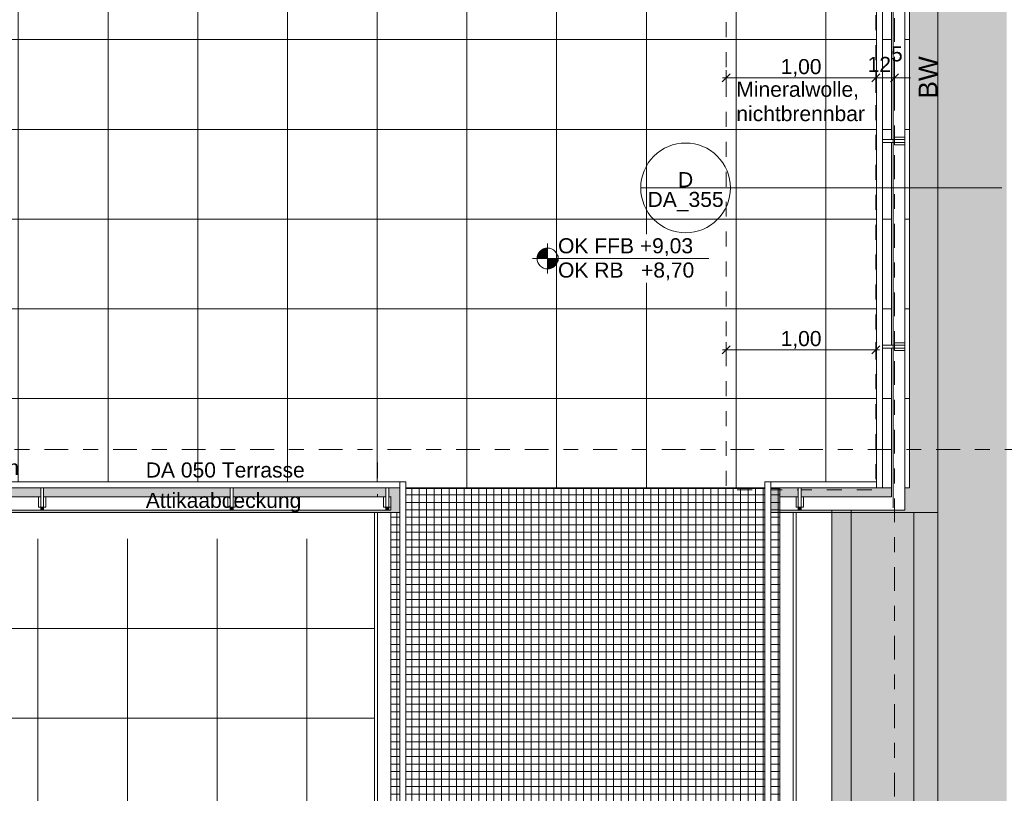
# Model space of a CAD drawing. Header units: metres. Extents: x -180 to 4, y -47 to 4.
# Tile 25 of 256: x -166.07 to -159.49, y -33.5 to -28.32. Entities that reach past the tile are written whole.
import ezdxf

# ---------------------------------------------------------------- set-up
doc = ezdxf.new("R2010")
doc.units = ezdxf.units.M
doc.header["$LTSCALE"] = 0.05
doc.header["$PDMODE"] = 1
doc.header["$PDSIZE"] = -2
for name, pattern in [('Dash Style-1', [1.999894, 0.999947, -0.999947]), ('Linienart-34', [4.233, 2.116, -2.117]), ('Linienart-53', [5.291531, 3.175, -1.058062, 0.352704, -0.705764])]:
    doc.linetypes.add(name, pattern=pattern)
doc.layers.get('0').update_dxf_attribs({"lineweight": 25})
for name, color, linetype, lineweight, true_color in [('30 -36 Dächer- 3 Dachbeläge', 7, 'Continuous', 15, 0x9999ff), ('30 -36 Dächer- 4 Dachbekleidungen', 7, 'Continuous', 9, 0xccccff), ('70 -72 Beschriftung- 1 Beschriftung allgemein', 7, 'Continuous', 9, 0xff6633), ('70 -72 Beschriftung- 7 Detailverweise', 7, 'Continuous', 9, 0x00dd00), ('70 -76 Bemaßung- 2 Allgemein', 7, 'Continuous', 5, 0x6666cc)]:
    doc.layers.add(name, color=color, linetype=linetype, lineweight=lineweight, true_color=true_color)
for name, color, linetype, lineweight in [('60- 61 allgemeine Ausstattung- 4 Terrassen', 7, 'Continuous', 9), ('70 -71 Achsen- 1 Gebäudeachsen', 7, 'Linienart-53', 18), ('70 -72 Beschriftung- 5 Höhenkoten', 7, 'Continuous', 15), ('Keine', 7, 'Continuous', 9)]:
    doc.layers.add(name, color=color, linetype=linetype, lineweight=lineweight)
doc.styles.add('Arial', font='arial.ttf')
doc.dimstyles.new('k+k_klein', dxfattribs={"dimtxt": 0.075516, "dimasz": 0.05302, "dimexe": 0.05, "dimexo": 0.15, "dimgap": 0.005, "dimtad": 1, "dimdec": 3, "dimtxsty": 'Arial', "dimblk": 'VW_SLASH-2', "dimblk1": 'VW_SLASH-2', "dimblk2": 'VW_SLASH-2', "dimcen": 0, "dimdle": 0.025, "dimadec": 3, "dimazin": 0, "dimtfac": 0.75, "dimtdec": 3, "dimtix": 1, "dimtmove": 0, "dimatfit": 0, "dimldrblk": 'VW_FILLEDARROW', "dimfxl": 0.1, "dimfxlon": 1, "dimfrac": 2, "dimtolj": 1, "dimarcsym": 0})

# ---------------------------------------------------------------- blocks, each defined once
blk = doc.blocks.new('Gruppe-198')
at = {"layer": '60- 61 allgemeine Ausstattung- 4 Terrassen', "linetype": 'Continuous', "lineweight": 9, "transparency": 33554534}
h = blk.add_hatch(dxfattribs=at)
h.set_pattern_fill('Platte 60_60 SRF-1', style=0, pattern_type=2)
h.set_pattern_definition([(90, (-171.951, -31.79404), (-0.6, 7e-17), []), (0, (-171.951, -31.79404), (0, 0.6), [])])
h.paths.add_polyline_path([(-163.6783, -31.794), (-175.661, -31.794), (-175.661, -39.717), (-171.951, -39.717), (-171.951, -33.594), (-163.6783, -33.594)])
at = {"layer": '60- 61 allgemeine Ausstattung- 4 Terrassen', "linetype": 'Linienart-34', "lineweight": 9, "flags": 128}
blk.add_lwpolyline([(-163.6783, -31.2834), (-163.6783, -37.187), (-163.781, -37.187), (-163.781, -39.407), (-163.491, -39.407), (-160.818, -39.407)], dxfattribs=at)
blk = doc.blocks.new('Gruppe-372')
at = {"layer": '70 -72 Beschriftung- 5 Höhenkoten', "linetype": 'Continuous', "lineweight": 0}
h = blk.add_hatch(color=7, dxfattribs=at)
edge = h.paths.add_edge_path()
edge.add_arc((-162.541, -29.92), 0.07, 90, 180)
edge.add_line((-162.611, -29.92), (-162.541, -29.92))
edge.add_line((-162.541, -29.92), (-162.541, -29.85))
at = {"layer": '70 -72 Beschriftung- 5 Höhenkoten'}
blk.add_line((-162.541, -30.02), (-162.541, -29.82), dxfattribs=at)
at = {"layer": '70 -72 Beschriftung- 5 Höhenkoten', "flags": 128}
for points in [[(-162.541, -29.85, 0.414214), (-162.611, -29.92), (-162.541, -29.92)], [(-162.611, -29.92, 0.414214), (-162.541, -29.99), (-162.541, -29.92)]]:
    blk.add_lwpolyline(points, format="xyb", close=True, dxfattribs=at)
at = {"color": 255, "linetype": 'Continuous'}
blk.add_wipeout([(-162.471, -29.92), (-161.5623, -29.92), (-161.5623, -29.7577), (-162.471, -29.7577)], dxfattribs=at).dxf.layer = '70 -72 Beschriftung- 5 Höhenkoten'
at = {"layer": '70 -72 Beschriftung- 5 Höhenkoten', "insert": (-162.471, -29.7844), "char_height": 0.100689, "attachment_point": 1, "line_spacing_factor": 0.96878, "style": 'Arial'}
blk.add_mtext('OK FFB +9,03', dxfattribs=at)
at = {"color": 255, "linetype": 'Continuous'}
blk.add_wipeout([(-162.471, -30.0823), (-161.5544, -30.0823), (-161.5544, -29.92), (-162.471, -29.92)], dxfattribs=at).dxf.layer = '70 -72 Beschriftung- 5 Höhenkoten'
at = {"layer": '70 -72 Beschriftung- 5 Höhenkoten', "linetype": 'Continuous', "lineweight": 0}
h = blk.add_hatch(color=7, dxfattribs=at)
edge = h.paths.add_edge_path()
edge.add_arc((-162.541, -29.92), 0.07, 270, 360)
edge.add_line((-162.471, -29.92), (-162.541, -29.92))
edge.add_line((-162.541, -29.92), (-162.541, -29.99))
at = {"layer": '70 -72 Beschriftung- 5 Höhenkoten'}
blk.add_line((-162.641, -29.92), (-161.4633, -29.92), dxfattribs=at)
at = {"layer": '70 -72 Beschriftung- 5 Höhenkoten', "flags": 128}
for points in [[(-162.471, -29.92, 0.414214), (-162.541, -29.85), (-162.541, -29.92)], [(-162.541, -29.99, 0.414214), (-162.471, -29.92), (-162.541, -29.92)]]:
    blk.add_lwpolyline(points, format="xyb", close=True, dxfattribs=at)
at = {"layer": '70 -72 Beschriftung- 5 Höhenkoten', "insert": (-162.471, -29.9467), "char_height": 0.100689, "attachment_point": 1, "line_spacing_factor": 0.96878, "style": 'Arial'}
blk.add_mtext('OK RB   +8,70', dxfattribs=at)
blk = doc.blocks.new('Gruppe-854')
at = {"layer": '70 -72 Beschriftung- 7 Detailverweise'}
blk.add_line((-0.335, 0), (-0.935, 0), dxfattribs=at)
at = {"layer": '70 -72 Beschriftung- 7 Detailverweise', "flags": 128}
blk.add_lwpolyline([(-0.335, 0), (-0.3364, -0.0294), (-0.3408, -0.0585), (-0.3479, -0.0871), (-0.3578, -0.1148), (-0.3704, -0.1414), (-0.3856, -0.1667), (-0.4031, -0.1903), (-0.4229, -0.2121), (-0.4447, -0.2319), (-0.4683, -0.2494), (-0.4936, -0.2646), (-0.5202, -0.2772), (-0.5479, -0.2871), (-0.5765, -0.2942), (-0.6056, -0.2986), (-0.635, -0.3), (-0.6644, -0.2986), (-0.6935, -0.2942), (-0.7221, -0.2871), (-0.7498, -0.2772), (-0.7764, -0.2646), (-0.8017, -0.2494), (-0.8253, -0.2319), (-0.8471, -0.2121), (-0.8669, -0.1903), (-0.8844, -0.1667), (-0.8996, -0.1414), (-0.9122, -0.1148), (-0.9221, -0.0871), (-0.9292, -0.0585), (-0.9336, -0.0294), (-0.935, 0), (-0.9336, 0.0294), (-0.9292, 0.0585), (-0.9221, 0.0871), (-0.9122, 0.1148), (-0.8996, 0.1414), (-0.8844, 0.1667), (-0.8669, 0.1903), (-0.8471, 0.2121), (-0.8253, 0.2319), (-0.8017, 0.2494), (-0.7764, 0.2646), (-0.7498, 0.2772), (-0.7221, 0.2871), (-0.6935, 0.2942), (-0.6644, 0.2986), (-0.635, 0.3), (-0.6056, 0.2986), (-0.5765, 0.2942), (-0.5479, 0.2871), (-0.5202, 0.2772), (-0.4936, 0.2646), (-0.4683, 0.2494), (-0.4447, 0.2319), (-0.4229, 0.2121), (-0.4031, 0.1903), (-0.3856, 0.1667), (-0.3704, 0.1414), (-0.3578, 0.1148), (-0.3479, 0.0871), (-0.3408, 0.0585), (-0.3364, 0.0294)], close=True, dxfattribs=at)
at = {"layer": '70 -72 Beschriftung- 7 Detailverweise'}
blk.add_point((-0.635, 0), dxfattribs=at)
at = {"layer": '70 -72 Beschriftung- 7 Detailverweise', "line_spacing_factor": 0.96878, "style": 'Arial'}
for s, insert, char_height, attachment_point in [('D', (-0.635, 0.0046), 0.1007, 8), ('DA_355', (-0.635, -0.0267), 0.10069, 2)]:
    blk.add_mtext(s, dxfattribs=dict(at, insert=insert, char_height=char_height, attachment_point=attachment_point))
blk = doc.blocks.new('Referenzmarkierung-54')
at = {"layer": '70 -72 Beschriftung- 7 Detailverweise', "transparency": 33554687}
for q in [(-0.635, 0), (1.4805, 0)]:
    blk.add_line((0, 0), q, dxfattribs=at)
at = {"layer": '70 -72 Beschriftung- 7 Detailverweise', "color": 7, "transparency": 33554687}
blk.add_blockref('Gruppe-854', (0, 0), dxfattribs=at)
blk = doc.blocks.new('VW_SLASH-2')
at = {"color": 0, "linetype": 'ByBlock', "lineweight": -2, "transparency": 16777216}
blk.add_line((0.47, 0), (-1, 0), dxfattribs=at)
at = {"color": 0, "lineweight": 5, "transparency": 16777216, "flags": 128}
blk.add_lwpolyline([(0.5, 0.5), (-0.5, -0.5)], dxfattribs=at)
blk = doc.blocks.new('*D1012')
at = {"layer": '70 -76 Bemaßung- 2 Allgemein', "color": 0, "lineweight": -2}
for p, q in [((-161.346, -28.8117), (-161.346, -28.6617)), ((-160.346, -28.8117), (-160.346, -28.6617)), ((-160.399, -28.7117), (-161.293, -28.7117))]:
    blk.add_line(p, q, dxfattribs=at)
at = {"layer": 'Defpoints', "color": 0}
for p in [(-161.346, -28.7117), (-160.346, -31.1388), (-161.346, -31.1906)]:
    blk.add_point(p, dxfattribs=at)
at = {"layer": '70 -76 Bemaßung- 2 Allgemein', "color": 0, "lineweight": -2, "xscale": 0.05302001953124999, "yscale": 0.05302001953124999, "zscale": 0.05302001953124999, "rotation": 180}
blk.add_blockref('VW_SLASH-2', (-161.346, -28.7117), dxfattribs=at)
at = {"layer": '70 -76 Bemaßung- 2 Allgemein', "color": 0, "lineweight": -2, "xscale": 0.05302001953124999, "yscale": 0.05302001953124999, "zscale": 0.05302001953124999}
blk.add_blockref('VW_SLASH-2', (-160.346, -28.7117), dxfattribs=at)
at = {"layer": '70 -76 Bemaßung- 2 Allgemein', "color": 0, "insert": (-160.846, -28.6463), "char_height": 0.10069, "attachment_point": 5, "style": 'Arial'}
blk.add_mtext('\\A1;1,00', dxfattribs=at)
blk = doc.blocks.new('VW_FILLEDARROW')
at = {"linetype": 'Continuous', "lineweight": 0, "transparency": 16777216}
blk.add_hatch(color=0, dxfattribs=at).paths.add_polyline_path([(-2.83, 0.76), (0, 0), (-2.83, -0.76)])
at = {"color": 0, "lineweight": 5, "transparency": 16777216, "flags": 128}
blk.add_lwpolyline([(-2.83, 0.76), (0, 0), (-2.83, -0.76)], close=True, dxfattribs=at)
blk = doc.blocks.new('*D1013')
at = {"layer": '70 -76 Bemaßung- 2 Allgemein', "color": 0, "lineweight": -2}
for p, q in [((-160.346, -28.8117), (-160.346, -28.6617)), ((-160.221, -28.8117), (-160.221, -28.6617)), ((-160.399, -28.7117), (-160.452, -28.7117)), ((-160.221, -28.7117), (-160.346, -28.7117)), ((-160.168, -28.7117), (-160.115, -28.7117))]:
    blk.add_line(p, q, dxfattribs=at)
at = {"layer": 'Defpoints', "color": 0}
for p in [(-160.346, -28.7117), (-160.221, -28.9708), (-160.346, -31.1388)]:
    blk.add_point(p, dxfattribs=at)
at = {"layer": '70 -76 Bemaßung- 2 Allgemein', "color": 0, "lineweight": -2, "xscale": 0.05302001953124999, "yscale": 0.05302001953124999, "zscale": 0.05302001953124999}
blk.add_blockref('VW_SLASH-2', (-160.346, -28.7117), dxfattribs=at)
at = {"layer": '70 -76 Bemaßung- 2 Allgemein', "color": 0, "lineweight": -2, "xscale": 0.05302001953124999, "yscale": 0.05302001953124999, "zscale": 0.05302001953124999, "rotation": 180}
blk.add_blockref('VW_SLASH-2', (-160.221, -28.7117), dxfattribs=at)
at = {"layer": '70 -76 Bemaßung- 2 Allgemein', "color": 0, "insert": (-160.2835, -28.587), "char_height": 0.100689, "attachment_point": 5, "style": 'Arial'}
blk.add_mtext('\\A1;12\\S5^ ;', dxfattribs=at)
blk = doc.blocks.new('Gruppe-906')
at = {"layer": '70 -72 Beschriftung- 1 Beschriftung allgemein', "char_height": 0.100689, "line_spacing_factor": 0.970891, "style": 'Arial'}
for s, insert, attachment_point in [('BRH Geländer 1,10m', (-167.4203, -31.3855), 7), ('DA 050 Terrasse', (-164.1649, -31.3855), 9), ('Attikaabdeckung', (-164.1881, -31.6175), 9)]:
    blk.add_mtext(s, dxfattribs=dict(at, insert=insert, attachment_point=attachment_point))
blk = doc.blocks.new('*D1114')
at = {"layer": '70 -76 Bemaßung- 2 Allgemein', "color": 0, "lineweight": -2}
for p, q in [((-161.346, -30.63), (-161.346, -30.48)), ((-160.346, -30.5942), (-160.346, -30.48)), ((-160.399, -30.53), (-161.293, -30.53))]:
    blk.add_line(p, q, dxfattribs=at)
at = {"layer": 'Defpoints', "color": 0}
for p in [(-161.346, -30.53), (-160.346, -30.7442), (-161.346, -30.9548)]:
    blk.add_point(p, dxfattribs=at)
at = {"layer": '70 -76 Bemaßung- 2 Allgemein', "color": 0, "lineweight": -2, "xscale": 0.05302001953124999, "yscale": 0.05302001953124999, "zscale": 0.05302001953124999, "rotation": 180}
blk.add_blockref('VW_SLASH-2', (-161.346, -30.53), dxfattribs=at)
at = {"layer": '70 -76 Bemaßung- 2 Allgemein', "color": 0, "lineweight": -2, "xscale": 0.05302001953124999, "yscale": 0.05302001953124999, "zscale": 0.05302001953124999}
blk.add_blockref('VW_SLASH-2', (-160.346, -30.53), dxfattribs=at)
at = {"layer": '70 -76 Bemaßung- 2 Allgemein', "color": 0, "insert": (-160.846, -30.4645), "char_height": 0.10069, "attachment_point": 5, "style": 'Arial'}
blk.add_mtext('\\A1;1,00', dxfattribs=at)
blk = doc.blocks.new('Gruppe-1169')
at = {"color": 255}
blk.add_wipeout([(-165.911, -31.512), (-165.911, -31.582), (-165.931, -31.582), (-165.931, -31.512)], dxfattribs=at).dxf.layer = '30 -36 Dächer- 4 Dachbekleidungen'
at = {"layer": '30 -36 Dächer- 3 Dachbeläge', "linetype": 'Continuous', "lineweight": 0, "transparency": 33554687}
blk.add_hatch(color=254, dxfattribs=at).paths.add_polyline_path([(-165.911, -31.602), (-165.911, -31.582), (-165.931, -31.582), (-165.931, -31.602)])
at = {"layer": '30 -36 Dächer- 3 Dachbeläge', "color": 254, "linetype": 'Continuous', "lineweight": 9, "true_color": 0xccccff, "transparency": 33554687, "flags": 128}
blk.add_lwpolyline([(-165.911, -31.602), (-165.911, -31.582), (-165.931, -31.582), (-165.931, -31.602)], dxfattribs=at)
at = {"layer": '30 -36 Dächer- 4 Dachbekleidungen', "flags": 128}
for points in [[(-165.946, -31.512), (-165.946, -31.582), (-165.931, -31.582)], [(-165.911, -31.512), (-165.911, -31.582), (-165.931, -31.582), (-165.931, -31.512)], [(-165.896, -31.512), (-165.896, -31.582), (-165.911, -31.582)]]:
    blk.add_lwpolyline(points, dxfattribs=at)
at = {"color": 255}
blk.add_wipeout([(-165.911, -31.512), (-165.911, -31.452), (-165.931, -31.452), (-165.931, -31.512)], dxfattribs=at).dxf.layer = '30 -36 Dächer- 4 Dachbekleidungen'
at = {"layer": '30 -36 Dächer- 4 Dachbekleidungen', "flags": 128}
blk.add_lwpolyline([(-165.911, -31.512), (-165.911, -31.452), (-165.931, -31.452), (-165.931, -31.512)], dxfattribs=at)
blk = doc.blocks.new('Gruppe-1170')
at = {"color": 255}
blk.add_wipeout([(-164.6443, -31.512), (-164.6443, -31.582), (-164.6643, -31.582), (-164.6643, -31.512)], dxfattribs=at).dxf.layer = '30 -36 Dächer- 4 Dachbekleidungen'
at = {"layer": '30 -36 Dächer- 3 Dachbeläge', "linetype": 'Continuous', "lineweight": 0, "transparency": 33554687}
blk.add_hatch(color=254, dxfattribs=at).paths.add_polyline_path([(-164.6443, -31.602), (-164.6443, -31.582), (-164.6643, -31.582), (-164.6643, -31.602)])
at = {"layer": '30 -36 Dächer- 3 Dachbeläge', "color": 254, "linetype": 'Continuous', "lineweight": 9, "true_color": 0xccccff, "transparency": 33554687, "flags": 128}
blk.add_lwpolyline([(-164.6443, -31.602), (-164.6443, -31.582), (-164.6643, -31.582), (-164.6643, -31.602)], dxfattribs=at)
at = {"layer": '30 -36 Dächer- 4 Dachbekleidungen', "flags": 128}
for points in [[(-164.6793, -31.512), (-164.6793, -31.582), (-164.6643, -31.582)], [(-164.6443, -31.512), (-164.6443, -31.582), (-164.6643, -31.582), (-164.6643, -31.512)], [(-164.6293, -31.512), (-164.6293, -31.582), (-164.6443, -31.582)]]:
    blk.add_lwpolyline(points, dxfattribs=at)
at = {"color": 255}
blk.add_wipeout([(-164.6443, -31.512), (-164.6443, -31.452), (-164.6643, -31.452), (-164.6643, -31.512)], dxfattribs=at).dxf.layer = '30 -36 Dächer- 4 Dachbekleidungen'
at = {"layer": '30 -36 Dächer- 4 Dachbekleidungen', "flags": 128}
blk.add_lwpolyline([(-164.6443, -31.512), (-164.6443, -31.452), (-164.6643, -31.452), (-164.6643, -31.512)], dxfattribs=at)
blk = doc.blocks.new('Gruppe-1171')
at = {"color": 255}
blk.add_wipeout([(-160.8443, -31.512), (-160.8443, -31.582), (-160.8643, -31.582), (-160.8643, -31.512)], dxfattribs=at).dxf.layer = '30 -36 Dächer- 4 Dachbekleidungen'
at = {"layer": '30 -36 Dächer- 3 Dachbeläge', "linetype": 'Continuous', "lineweight": 0, "transparency": 33554687}
blk.add_hatch(color=254, dxfattribs=at).paths.add_polyline_path([(-160.8443, -31.602), (-160.8443, -31.582), (-160.8643, -31.582), (-160.8643, -31.602)])
at = {"layer": '30 -36 Dächer- 3 Dachbeläge', "color": 254, "linetype": 'Continuous', "lineweight": 9, "true_color": 0xccccff, "transparency": 33554687, "flags": 128}
blk.add_lwpolyline([(-160.8443, -31.602), (-160.8443, -31.582), (-160.8643, -31.582), (-160.8643, -31.602)], dxfattribs=at)
at = {"layer": '30 -36 Dächer- 4 Dachbekleidungen', "flags": 128}
for points in [[(-160.8793, -31.512), (-160.8793, -31.582), (-160.8643, -31.582)], [(-160.8443, -31.512), (-160.8443, -31.582), (-160.8643, -31.582), (-160.8643, -31.512)], [(-160.8293, -31.512), (-160.8293, -31.582), (-160.8443, -31.582)]]:
    blk.add_lwpolyline(points, dxfattribs=at)
at = {"color": 255}
blk.add_wipeout([(-160.8443, -31.512), (-160.8443, -31.452), (-160.8643, -31.452), (-160.8643, -31.512)], dxfattribs=at).dxf.layer = '30 -36 Dächer- 4 Dachbekleidungen'
at = {"layer": '30 -36 Dächer- 4 Dachbekleidungen', "flags": 128}
blk.add_lwpolyline([(-160.8443, -31.512), (-160.8443, -31.452), (-160.8643, -31.452), (-160.8643, -31.512)], dxfattribs=at)
blk = doc.blocks.new('Gruppe-1226')
at = {"color": 255}
blk.add_wipeout([(-160.221, -30.4995), (-160.151, -30.4995), (-160.151, -30.5195), (-160.221, -30.5195)], dxfattribs=at).dxf.layer = '30 -36 Dächer- 4 Dachbekleidungen'
at = {"layer": '30 -36 Dächer- 4 Dachbekleidungen', "flags": 128}
for points in [[(-160.221, -30.4995), (-160.221, -30.4845), (-160.151, -30.4845), (-160.151, -30.4995)], [(-160.221, -30.4995), (-160.151, -30.4995), (-160.151, -30.5195), (-160.221, -30.5195)], [(-160.221, -30.5195), (-160.221, -30.5345), (-160.151, -30.5345), (-160.151, -30.5195)]]:
    blk.add_lwpolyline(points, dxfattribs=at)
at = {"color": 255}
blk.add_wipeout([(-160.221, -30.4995), (-160.301, -30.4995), (-160.301, -30.5195), (-160.221, -30.5195)], dxfattribs=at).dxf.layer = '30 -36 Dächer- 4 Dachbekleidungen'
at = {"layer": '30 -36 Dächer- 4 Dachbekleidungen', "flags": 128}
blk.add_lwpolyline([(-160.221, -30.4995), (-160.301, -30.4995), (-160.301, -30.5195), (-160.221, -30.5195)], close=True, dxfattribs=at)
blk = doc.blocks.new('Gruppe-1227')
at = {"color": 255}
blk.add_wipeout([(-160.221, -29.1245), (-160.151, -29.1245), (-160.151, -29.1445), (-160.221, -29.1445)], dxfattribs=at).dxf.layer = '30 -36 Dächer- 4 Dachbekleidungen'
at = {"layer": '30 -36 Dächer- 4 Dachbekleidungen', "flags": 128}
for points in [[(-160.221, -29.1245), (-160.221, -29.1095), (-160.151, -29.1095), (-160.151, -29.1245)], [(-160.221, -29.1245), (-160.151, -29.1245), (-160.151, -29.1445), (-160.221, -29.1445)], [(-160.221, -29.1445), (-160.221, -29.1595), (-160.151, -29.1595), (-160.151, -29.1445)]]:
    blk.add_lwpolyline(points, dxfattribs=at)
at = {"color": 255}
blk.add_wipeout([(-160.221, -29.1245), (-160.301, -29.1245), (-160.301, -29.1445), (-160.221, -29.1445)], dxfattribs=at).dxf.layer = '30 -36 Dächer- 4 Dachbekleidungen'
at = {"layer": '30 -36 Dächer- 4 Dachbekleidungen', "flags": 128}
blk.add_lwpolyline([(-160.221, -29.1245), (-160.301, -29.1245), (-160.301, -29.1445), (-160.221, -29.1445)], close=True, dxfattribs=at)
blk = doc.blocks.new('Gruppe-1284')
at = {"color": 255}
blk.add_wipeout([(-163.6035, -31.512), (-163.6035, -31.582), (-163.6235, -31.582), (-163.6235, -31.512)], dxfattribs=at).dxf.layer = '30 -36 Dächer- 4 Dachbekleidungen'
at = {"layer": '30 -36 Dächer- 3 Dachbeläge', "linetype": 'Continuous', "lineweight": 0, "transparency": 33554687}
blk.add_hatch(color=254, dxfattribs=at).paths.add_polyline_path([(-163.6035, -31.602), (-163.6035, -31.582), (-163.6235, -31.582), (-163.6235, -31.602)])
at = {"layer": '30 -36 Dächer- 3 Dachbeläge', "color": 254, "linetype": 'Continuous', "lineweight": 9, "true_color": 0xccccff, "transparency": 33554687, "flags": 128}
blk.add_lwpolyline([(-163.6035, -31.602), (-163.6035, -31.582), (-163.6235, -31.582), (-163.6235, -31.602)], dxfattribs=at)
at = {"layer": '30 -36 Dächer- 4 Dachbekleidungen', "flags": 128}
for points in [[(-163.6385, -31.512), (-163.6385, -31.582), (-163.6235, -31.582)], [(-163.6035, -31.512), (-163.6035, -31.582), (-163.6235, -31.582), (-163.6235, -31.512)], [(-163.5885, -31.512), (-163.5885, -31.582), (-163.6035, -31.582)]]:
    blk.add_lwpolyline(points, dxfattribs=at)
at = {"color": 255}
blk.add_wipeout([(-163.6035, -31.512), (-163.6035, -31.452), (-163.6235, -31.452), (-163.6235, -31.512)], dxfattribs=at).dxf.layer = '30 -36 Dächer- 4 Dachbekleidungen'
at = {"layer": '30 -36 Dächer- 4 Dachbekleidungen', "flags": 128}
blk.add_lwpolyline([(-163.6035, -31.512), (-163.6035, -31.452), (-163.6235, -31.452), (-163.6235, -31.512)], dxfattribs=at)
blk = doc.blocks.new('*D2817')
at = {"layer": '70 -76 Bemaßung- 2 Allgemein', "color": 0, "lineweight": -2}
for p, q in [((-160.818, -33.73), (-160.818, -33.88)), ((-171.951, -33.93), (-171.951, -33.78)), ((-160.871, -33.83), (-171.898, -33.83))]:
    blk.add_line(p, q, dxfattribs=at)
at = {"layer": 'Defpoints', "color": 0}
for p in [(-160.818, -33.4225), (-171.951, -33.83), (-171.951, -35.407)]:
    blk.add_point(p, dxfattribs=at)
at = {"layer": '70 -76 Bemaßung- 2 Allgemein', "color": 0, "lineweight": -2, "xscale": 0.05302001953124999, "yscale": 0.05302001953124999, "zscale": 0.05302001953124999, "rotation": 180}
blk.add_blockref('VW_SLASH-2', (-171.951, -33.83), dxfattribs=at)
at = {"layer": '70 -76 Bemaßung- 2 Allgemein', "color": 0, "lineweight": -2, "xscale": 0.05302001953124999, "yscale": 0.05302001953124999, "zscale": 0.05302001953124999}
blk.add_blockref('VW_SLASH-2', (-160.818, -33.83), dxfattribs=at)
at = {"layer": '70 -76 Bemaßung- 2 Allgemein', "color": 0, "insert": (-166.3845, -33.7645), "char_height": 0.10069, "attachment_point": 5, "style": 'Arial'}
blk.add_mtext('\\A1;11,13', dxfattribs=at)
blk = doc.blocks.new('_Achsen (3D)')
at = {"layer": '70 -71 Achsen- 1 Gebäudeachsen', "transparency": 33554687}
for p, q in [((-160.221, 3.8), (-160.221, -46.172)), ((-179.668, -31.197), (3.826, -31.197))]:
    blk.add_line(p, q, dxfattribs=at)
blk = doc.blocks.new('Gruppe-1384')
at = {"layer": '30 -36 Dächer- 3 Dachbeläge', "linetype": 'Continuous', "lineweight": 0}
blk.add_hatch(color=254, dxfattribs=at).paths.add_polyline_path([(-175.84099996, -12.11704198), (-175.84099996, -31.61704198), (-163.52826764, -31.61704198), (-163.52826764, -31.45204198), (-175.67599996, -31.45204198), (-175.67599996, -12.11704198)])
at = {"layer": '60- 61 allgemeine Ausstattung- 4 Terrassen', "linetype": 'Continuous', "lineweight": 9, "transparency": 33554534}
h = blk.add_hatch(dxfattribs=at)
h.set_pattern_fill('Platte 60_60 SRF-1', style=0, pattern_type=2)
h.set_pattern_definition([(90, (-168.481, -14.65704), (-0.6, 7e-17), []), (0, (-168.481, -14.65704), (0, 0.6), [])])
h.paths.add_polyline_path([(-175.67599996, -12.29404198), (-160.12099996, -12.29404198), (-160.12099996, -31.45204198), (-175.67599996, -31.45204198)])
h = blk.add_hatch(dxfattribs=at)
h.set_pattern_fill('Betonfertigteil  SRF', color=252, style=0, pattern_type=2)
h.set_pattern_definition([(0, (0, 0), (3e-18, 0.05), []), (90, (0, 0), (0.05, 0), [])])
h.paths.add_polyline_path([(-163.78099996, -37.29704198), (-163.78099996, -39.29704198), (-160.98799996, -39.29704198), (-160.98799996, -31.45704198), (-163.52826764, -31.45704198), (-163.52826764, -31.61704198), (-163.58826764, -31.61704198), (-163.58826764, -37.29704198)])
at = {"layer": '30 -36 Dächer- 3 Dachbeläge', "flags": 128}
blk.add_lwpolyline([(-175.84099996, -12.11704198), (-175.84099996, -31.61704198), (-163.52826764, -31.61704198), (-163.52826764, -31.45204198), (-175.67599996, -31.45204198), (-175.67599996, -12.11704198)], close=True, dxfattribs=at)
at = {"layer": '60- 61 allgemeine Ausstattung- 4 Terrassen', "color": 252, "linetype": 'Continuous', "lineweight": 9, "true_color": 0x888888, "flags": 128}
blk.add_lwpolyline([(-175.67599996, -12.29404198), (-160.12099996, -12.29404198), (-160.12099996, -31.45204198), (-175.67599996, -31.45204198)], close=True, dxfattribs=at)
at = {"layer": '60- 61 allgemeine Ausstattung- 4 Terrassen', "color": 252, "linetype": 'Continuous', "true_color": 0x888888, "flags": 128}
blk.add_lwpolyline([(-163.78099996, -37.29704198), (-163.78099996, -39.29704198), (-160.98799996, -39.29704198), (-160.98799996, -31.45704198), (-163.52826764, -31.45704198), (-163.52826764, -31.61704198), (-163.58826764, -31.61704198), (-163.58826764, -37.29704198)], close=True, dxfattribs=at)
at = {"layer": '70 -72 Beschriftung- 7 Detailverweise'}
blk.add_line((-161.3179853, -29.44784943), (-161.9179853, -29.44784943), dxfattribs=at)
blk.add_point((-161.6179853, -29.44784943), dxfattribs=at)
at = {"layer": '70 -72 Beschriftung- 7 Detailverweise', "line_spacing_factor": 0.96878, "style": 'Arial'}
for s, insert, char_height, attachment_point in [('D', (-161.6179853, -29.44326331), 0.10068866, 8), ('DA_355', (-161.6179853, -29.47451355), 0.100688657, 2)]:
    blk.add_mtext(s, dxfattribs=dict(at, insert=insert, char_height=char_height, attachment_point=attachment_point))
at = {"layer": '60- 61 allgemeine Ausstattung- 4 Terrassen', "color": 7}
blk.add_blockref('Gruppe-372', (0, 0), dxfattribs=at)
at = {"color": 255, "linetype": 'Continuous', "lineweight": 9, "transparency": 33554687}
blk.add_wipeout([(-129.83124836, -12.23704198), (-129.83124836, -12.71704198), (-159.47099996, -12.71704198), (-159.47099996, -39.25704198), (-129.83124836, -39.25704198), (-129.83124836, -39.73704198), (-160.51099996, -39.73704198), (-160.51099996, -31.61704198), (-159.93099996, -31.61704198), (-159.93099996, -12.23704198)], dxfattribs=at).dxf.layer = '30 -36 Dächer- 3 Dachbeläge'
at = {"color": 255}
blk.add_wipeout([(-163.48826764, -31.41204198), (-175.63599996, -31.41204198), (-175.63599996, -12.11704198), (-175.67599996, -12.11704198), (-175.67599996, -31.45204198), (-163.48826764, -31.45204198)], dxfattribs=at).dxf.layer = '30 -36 Dächer- 4 Dachbekleidungen'
at = {"layer": '30 -36 Dächer- 3 Dachbeläge', "linetype": 'Continuous', "lineweight": 0}
for points in [[(-100.01799996, -12.23704198), (-100.01799996, -12.11704198), (-160.12099996, -12.11704198), (-160.12099996, -31.45204198), (-161.04799996, -31.45204198), (-161.04799996, -31.61704198), (-160.09099996, -31.61704198), (-160.09099996, -39.25704198), (-159.93099996, -39.25704198), (-159.93099996, -12.23704198)], [(-160.64099996, -31.58704198), (-160.64099996, -39.86704198), (-99.00099996, -39.86704198), (-99.00099996, -31.79404198), (-99.13099996, -31.79404198), (-99.13099996, -39.73704198), (-160.51099996, -39.73704198), (-160.51099996, -31.58704198)]]:
    blk.add_hatch(color=254, dxfattribs=at).paths.add_polyline_path(points)
at = {"layer": '30 -36 Dächer- 3 Dachbeläge', "linetype": 'Continuous', "lineweight": 9, "transparency": 33554687}
h = blk.add_hatch(dxfattribs=at)
h.set_pattern_fill('{914A209A-ED12-11EE-87B6-5CE', style=0, pattern_type=2)
h.set_pattern_definition([(-22, (-91.4235, -34.937042), (-0.018555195, 0.04226461), [0.000625, -0.061875]), (14, (-91.415251, -34.959718), (-0.0371103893, -0.0278327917), [0.000625, -0.030625]), (-3.77456, (-91.474014, -34.97415), (-0.01958604, 0.065974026), [0.00028186, -0.093671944]), (-68, (-91.30392, -34.91024), (0.1926424, 0.04407994), [0.00028125, -0.09346875]), (96, (-91.437934, -35.001983), (-0.036105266, -0.06319548), [0.0005625, -0.0931875]), (132, (-91.4101, -34.97828), (0.040202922, 0.004123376), [0.0003125, -0.0621875]), (-17, (-91.442055, -34.96178), (0.0930531, 0.028928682), [0.000625, -0.061875]), (-145, (-91.4369, -34.956625), (0.06266964, -0.040092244), [0.000625, -0.061875]), (-137, (-91.45133, -34.953533), (0.049444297, -0.02123569), [0.000625, -0.061875])])
h.paths.add_polyline_path([(-100.01799996, -31.12704198), (-99.83999996, -31.12704198), (-99.83999996, -31.61604198), (-99.35099996, -31.61604198), (-99.35099996, -31.79404198), (-99.13099996, -31.79404198), (-99.13099996, -39.73704198), (-160.51099996, -39.73704198), (-160.51099996, -31.61704198), (-159.93099996, -31.61704198), (-159.93099996, -12.23704198), (-100.01799996, -12.23704198)])
h.paths.add_polyline_path([(-159.47099996, -39.25704198), (-100.31099996, -39.25704198), (-100.31099996, -12.71704198), (-159.47099996, -12.71704198)])
at = {"layer": '30 -36 Dächer- 3 Dachbeläge', "flags": 128}
blk.add_lwpolyline([(-100.01799996, -12.23704198), (-100.01799996, -12.11704198), (-160.12099996, -12.11704198), (-160.12099996, -31.45204198), (-161.04799996, -31.45204198), (-161.04799996, -31.61704198), (-160.09099996, -31.61704198), (-160.09099996, -39.25704198), (-159.93099996, -39.25704198), (-159.93099996, -12.23704198)], close=True, dxfattribs=at)
at = {"layer": '30 -36 Dächer- 3 Dachbeläge', "color": 161, "linetype": 'Continuous', "lineweight": 9, "true_color": 0x9999ff, "transparency": 33554687, "flags": 128}
blk.add_lwpolyline([(-100.01799996, -31.12704198), (-99.83999996, -31.12704198), (-99.83999996, -31.61604198), (-99.35099996, -31.61604198), (-99.35099996, -31.79404198), (-99.13099996, -31.79404198), (-99.13099996, -39.73704198), (-160.51099996, -39.73704198), (-160.51099996, -31.61704198), (-159.93099996, -31.61704198), (-159.93099996, -12.23704198), (-100.01799996, -12.23704198)], close=True, dxfattribs=at)
at = {"layer": '30 -36 Dächer- 3 Dachbeläge', "flags": 128}
blk.add_lwpolyline([(-160.64099996, -31.58704198), (-160.64099996, -39.86704198), (-99.00099996, -39.86704198), (-99.00099996, -31.79404198), (-99.13099996, -31.79404198), (-99.13099996, -39.73704198), (-160.51099996, -39.73704198), (-160.51099996, -31.58704198)], dxfattribs=at)
at = {"layer": '30 -36 Dächer- 4 Dachbekleidungen', "flags": 128}
blk.add_lwpolyline([(-163.48826764, -31.41204198), (-175.63599996, -31.41204198), (-175.63599996, -12.11704198), (-175.67599996, -12.11704198), (-175.67599996, -31.45204198), (-163.48826764, -31.45204198)], close=True, dxfattribs=at)
at = {"layer": '70 -72 Beschriftung- 7 Detailverweise', "flags": 128}
blk.add_lwpolyline([(-161.3179853, -29.44784943), (-161.31942988, -29.47725457), (-161.32374971, -29.50637652), (-161.3309032, -29.53493483), (-161.34082144, -29.56265446), (-161.35340892, -29.58926845), (-161.36854441, -29.6145205), (-161.38608216, -29.63816741), (-161.40585326, -29.65998146), (-161.42766731, -29.67975256), (-161.45131423, -29.69729031), (-161.47656628, -29.7124258), (-161.50318027, -29.72501329), (-161.5308999, -29.73493153), (-161.5594582, -29.74208501), (-161.58858016, -29.74640484), (-161.6179853, -29.74784943), (-161.64739044, -29.74640484), (-161.67651239, -29.74208501), (-161.7050707, -29.73493153), (-161.73279033, -29.72501329), (-161.75940432, -29.7124258), (-161.78465637, -29.69729031), (-161.80830328, -29.67975256), (-161.83011733, -29.65998146), (-161.84988843, -29.63816741), (-161.86742618, -29.6145205), (-161.88256168, -29.58926845), (-161.89514916, -29.56265446), (-161.9050674, -29.53493483), (-161.91222088, -29.50637652), (-161.91654072, -29.47725457), (-161.9179853, -29.44784943), (-161.91654072, -29.41844428), (-161.91222088, -29.38932233), (-161.9050674, -29.36076402), (-161.89514916, -29.3330444), (-161.88256168, -29.3064304), (-161.86742618, -29.28117836), (-161.84988843, -29.25753144), (-161.83011733, -29.23571739), (-161.80830328, -29.21594629), (-161.78465637, -29.19840854), (-161.75940432, -29.18327305), (-161.73279033, -29.17068557), (-161.7050707, -29.16076732), (-161.67651239, -29.15361384), (-161.64739044, -29.14929401), (-161.6179853, -29.14784943), (-161.58858016, -29.14929401), (-161.5594582, -29.15361384), (-161.5308999, -29.16076732), (-161.50318027, -29.17068557), (-161.47656628, -29.18327305), (-161.45131423, -29.19840854), (-161.42766731, -29.21594629), (-161.40585326, -29.23571739), (-161.38608216, -29.25753144), (-161.36854441, -29.28117836), (-161.35340892, -29.3064304), (-161.34082144, -29.3330444), (-161.3309032, -29.36076402), (-161.32374971, -29.38932233), (-161.31942988, -29.41844428)], close=True, dxfattribs=at)
at = {"layer": '70 -72 Beschriftung- 1 Beschriftung allgemein', "insert": (-159.93379719, -28.56790009), "char_height": 0.125860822, "attachment_point": 9, "rotation": 90, "line_spacing_factor": 0.970891, "style": 'Arial'}
blk.add_mtext('BW', dxfattribs=at)
at = {"color": 255}
for points in [[(-175.82599996, -12.11704198), (-175.82599996, -31.60204198), (-163.58826764, -31.60204198), (-163.58826764, -31.51204198), (-175.73599996, -31.51204198), (-175.73599996, -12.11704198)], [(-160.24099996, -31.51204198), (-160.98799996, -31.51204198), (-160.98799996, -31.60204198), (-160.15099996, -31.60204198), (-160.15099996, -12.11704198), (-160.24099996, -12.11704198)], [(-160.47099996, -39.69704198), (-99.17099996, -39.69704198), (-99.17099996, -31.79404198), (-99.24099996, -31.79404198), (-99.24099996, -39.62704198), (-160.47099996, -39.62704198)]]:
    blk.add_wipeout(points, dxfattribs=at).dxf.layer = '30 -36 Dächer- 4 Dachbekleidungen'
at = {"layer": '30 -36 Dächer- 4 Dachbekleidungen', "flags": 128}
for points in [[(-175.82599996, -12.11704198), (-175.82599996, -31.60204198), (-163.58826764, -31.60204198), (-163.58826764, -31.51204198), (-175.73599996, -31.51204198), (-175.73599996, -12.11704198)], [(-160.24099996, -31.51204198), (-160.98799996, -31.51204198), (-160.98799996, -31.60204198), (-160.15099996, -31.60204198), (-160.15099996, -12.11704198), (-160.24099996, -12.11704198)]]:
    blk.add_lwpolyline(points, close=True, dxfattribs=at)
at = {"layer": '70 -72 Beschriftung- 7 Detailverweise', "transparency": 33554687}
blk.add_line((-160.9829853, -29.44784943), (-161.6179853, -29.44784943), dxfattribs=at)
at = {"layer": '70 -72 Beschriftung- 1 Beschriftung allgemein', "color": 7}
blk.add_blockref('Gruppe-906', (0, 0), dxfattribs=at)
for name in ['Gruppe-1169', 'Gruppe-1170']:
    blk.add_blockref(name, (0, 0), dxfattribs=at)
at = {"color": 255}
blk.add_wipeout([(-161.08799996, -31.41204198), (-160.33099996, -31.41204198), (-160.33099996, -31.45204198), (-161.08799996, -31.45204198)], dxfattribs=at).dxf.layer = '30 -36 Dächer- 4 Dachbekleidungen'
at = {"color": 255, "linetype": 'Continuous', "transparency": 33554687}
blk.add_wipeout([(-163.78099996, -37.18704198), (-163.78099996, -37.20704198), (-163.67826764, -37.20704198), (-163.67826764, -31.61704198), (-163.69799996, -31.61704198), (-163.69799996, -37.18704198)], dxfattribs=at).dxf.layer = '60- 61 allgemeine Ausstattung- 4 Terrassen'
at = {"layer": '30 -36 Dächer- 4 Dachbekleidungen', "flags": 128}
blk.add_lwpolyline([(-161.08799996, -31.41204198), (-160.33099996, -31.41204198), (-160.33099996, -31.45204198), (-161.08799996, -31.45204198)], close=True, dxfattribs=at)
at = {"layer": '60- 61 allgemeine Ausstattung- 4 Terrassen', "color": 252, "linetype": 'Continuous', "true_color": 0x888888, "flags": 128}
blk.add_lwpolyline([(-163.78099996, -37.18704198), (-163.78099996, -37.20704198), (-163.67826764, -37.20704198), (-163.67826764, -31.61704198), (-163.69799996, -31.61704198), (-163.69799996, -37.18704198)], close=True, dxfattribs=at)
at = {"color": 255}
blk.add_wipeout([(-160.34099996, -12.11704198), (-160.30099996, -12.11704198), (-160.30099996, -31.45204198), (-160.34099996, -31.45204198)], dxfattribs=at).dxf.layer = '30 -36 Dächer- 4 Dachbekleidungen'
at = {"layer": '30 -36 Dächer- 4 Dachbekleidungen', "flags": 128}
blk.add_lwpolyline([(-160.34099996, -12.11704198), (-160.30099996, -12.11704198), (-160.30099996, -31.45204198), (-160.34099996, -31.45204198)], close=True, dxfattribs=at)
at = {"layer": '70 -72 Beschriftung- 1 Beschriftung allgemein', "linetype": 'Dash Style-1', "flags": 128}
blk.add_lwpolyline([(-161.34599996, -12.29404198), (-160.34599996, -12.29404198), (-160.34599996, -31.46704198), (-161.34599996, -31.46704198)], close=True, dxfattribs=at)
at = {"layer": '70 -72 Beschriftung- 7 Detailverweise', "transparency": 33554687}
blk.add_line((-160.9829853, -29.44784943), (-159.5024598, -29.44784943), dxfattribs=at)
at = {"layer": '70 -72 Beschriftung- 7 Detailverweise'}
blk.add_blockref('Referenzmarkierung-54', (-160.9829853, -29.44784943), dxfattribs=at)
at = {"layer": '70 -72 Beschriftung- 1 Beschriftung allgemein', "insert": (-161.27887483, -28.73839523), "char_height": 0.1006886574, "attachment_point": 1, "line_spacing_factor": 0.96878, "style": 'Arial'}
blk.add_mtext('Mineralwolle,\\Pnichtbrennbar', dxfattribs=at)
at = {"layer": '70 -76 Bemaßung- 2 Allgemein'}
for base, p1, p2, text, override, picture, middle in [((-160.34599996, -28.71173111), (-160.22099996, -28.97079119), (-160.34599996, -31.13877309), '12\\S5^ ;', {"dimtxt": 0.100689, "dimgap": 0.005, "dimdec": 8, "dimpost": '<>', "dimtxsty": 'Arial', "dimtix": 0, "dimtmove": 2}, '*D1013', (-160.28349996, -28.5869543)), ((-161.34599996, -28.71173111), (-160.34599996, -31.13877309), (-161.34599996, -31.19055845), '1,00', {"dimtxt": 0.100689, "dimgap": 0.005, "dimdec": 8, "dimpost": '<>', "dimtxsty": 'Arial', "dimtmove": 2}, '*D1012', (-160.84599996, -28.64626757)), ((-161.34599996, -30.53), (-160.34599996, -30.74417805), (-161.34599996, -30.95478872), '1,00', {"dimtxt": 0.100689, "dimgap": 0.005, "dimdec": 8, "dimpost": '<>', "dimtxsty": 'Arial', "dimtmove": 2}, '*D1114', (-160.84599996, -30.46453646))]:
    dim = blk.add_linear_dim(base=base, p1=p1, p2=p2, text=text, dimstyle='k+k_klein', override=override, dxfattribs=at)
    dim.commit()
    dim.dimension.update_dxf_attribs({"geometry": picture, "text_midpoint": middle})
at = {"layer": '70 -72 Beschriftung- 1 Beschriftung allgemein', "color": 7}
for name in ['Gruppe-1227', 'Gruppe-1226', 'Gruppe-1171']:
    blk.add_blockref(name, (0, 0), dxfattribs=at)
at = {"color": 255, "linetype": 'Continuous', "transparency": 33554687}
blk.add_wipeout([(-163.78099996, -39.38704198), (-160.89799996, -39.38704198), (-160.89799996, -31.61704198), (-160.87799996, -31.61704198), (-160.87799996, -39.40704198), (-163.78099996, -39.40704198)], dxfattribs=at).dxf.layer = '60- 61 allgemeine Ausstattung- 4 Terrassen'
at = {"layer": '60- 61 allgemeine Ausstattung- 4 Terrassen', "color": 252, "linetype": 'Continuous', "true_color": 0x888888, "flags": 128}
blk.add_lwpolyline([(-163.78099996, -39.38704198), (-160.89799996, -39.38704198), (-160.89799996, -31.61704198), (-160.87799996, -31.61704198), (-160.87799996, -39.40704198), (-163.78099996, -39.40704198)], close=True, dxfattribs=at)
at = {"color": 255, "linetype": 'Continuous', "transparency": 33554687}
blk.add_wipeout([(-161.04799996, -31.41204198), (-161.08799996, -31.41204198), (-161.08799996, -39.19704198), (-163.78099996, -39.19704198), (-163.78099996, -39.23704198), (-161.04799996, -39.23704198)], dxfattribs=at).dxf.layer = '60- 61 allgemeine Ausstattung- 4 Terrassen'
at = {"layer": '60- 61 allgemeine Ausstattung- 4 Terrassen', "color": 252, "linetype": 'Continuous', "true_color": 0x888888, "flags": 128}
blk.add_lwpolyline([(-161.04799996, -31.41204198), (-161.08799996, -31.41204198), (-161.08799996, -39.19704198), (-163.78099996, -39.19704198), (-163.78099996, -39.23704198), (-161.04799996, -39.23704198)], close=True, dxfattribs=at)
at = {"color": 255, "linetype": 'Continuous', "transparency": 33554687}
blk.add_wipeout([(-163.52826764, -31.41204198), (-163.48826764, -31.41204198), (-163.48826764, -37.39704198), (-163.78099996, -37.39704198), (-163.78099996, -37.35704198), (-163.52826764, -37.35704198)], dxfattribs=at).dxf.layer = '60- 61 allgemeine Ausstattung- 4 Terrassen'
at = {"layer": '60- 61 allgemeine Ausstattung- 4 Terrassen', "color": 252, "linetype": 'Continuous', "true_color": 0x888888, "flags": 128}
blk.add_lwpolyline([(-163.52826764, -31.41204198), (-163.48826764, -31.41204198), (-163.48826764, -37.39704198), (-163.78099996, -37.39704198), (-163.78099996, -37.35704198), (-163.52826764, -37.35704198)], close=True, dxfattribs=at)
at = {"layer": '70 -72 Beschriftung- 1 Beschriftung allgemein', "color": 7}
blk.add_blockref('Gruppe-1284', (0, 0), dxfattribs=at)
blk = doc.blocks.new('_Dach_2D (2D)')
at = {"layer": '70 -72 Beschriftung- 1 Beschriftung allgemein', "color": 7}
blk.add_blockref('Gruppe-198', (0, 0), dxfattribs=at)
at = {"layer": '60- 61 allgemeine Ausstattung- 4 Terrassen', "color": 7}
blk.add_blockref('Gruppe-1384', (0, 0), dxfattribs=at)
blk = doc.blocks.new('_Dach_2D Bemaßung_ Beschriftung (2D)')
at = {"layer": '70 -72 Beschriftung- 1 Beschriftung allgemein'}
blk.add_line((-160.23099996, -12.08704198), (-160.23099996, -31.58704198), dxfattribs=at)
at = {"layer": '70 -76 Bemaßung- 2 Allgemein'}
dim = blk.add_linear_dim(base=(-171.95099996, -33.83), p1=(-160.81799996, -33.42252287), p2=(-171.95099996, -35.40704198), text='11,13', dimstyle='k+k_klein', override={"dimtxt": 0.100689, "dimgap": 0.005, "dimdec": 2, "dimpost": '<>', "dimtxsty": 'Arial', "dimtmove": 2}, dxfattribs=at)
dim.commit()
dim.dimension.update_dxf_attribs({"geometry": '*D2817', "text_midpoint": (-166.38449996, -33.76453646)})

msp = doc.modelspace()

# ---------------------------------------------------------------- block references
at = {"layer": 'Keine', "color": 1}
msp.add_blockref('_Dach_2D (2D)', (0, 0), dxfattribs=at)

# ---------------------------------------------------------------- next in the draw order: block references
msp.add_blockref('_Dach_2D Bemaßung_ Beschriftung (2D)', (0, 0), dxfattribs=at)

# ---------------------------------------------------------------- next in the draw order: block references
msp.add_blockref('_Achsen (3D)', (0, 0), dxfattribs=at)

doc.saveas('drawing.dxf')
